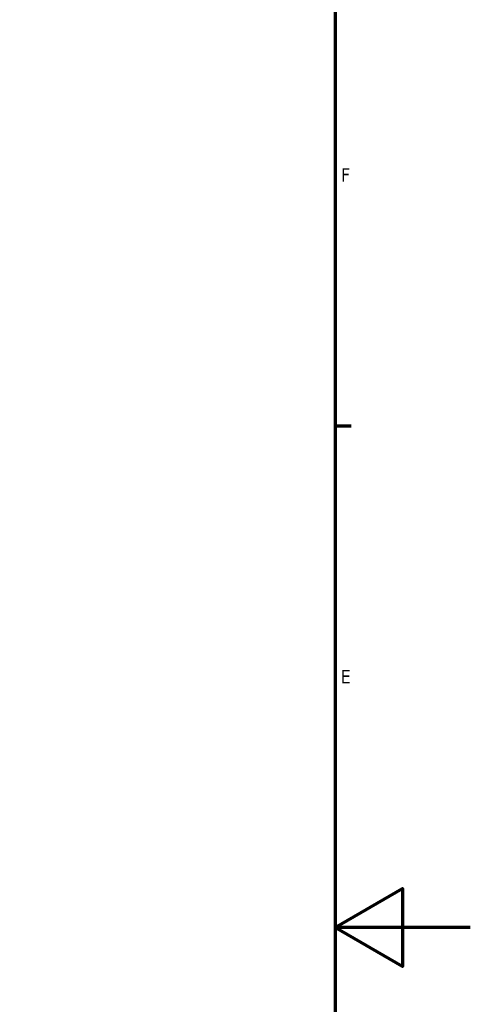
# Model space of a CAD drawing. Header units: millimetres. Extents: x 0 to 63075, y 0 to 44550.
# Tile 24 of 31: x 58078 to 63075, y 21422 to 32351. Entities that reach past the tile are written whole.
import ezdxf

# ---------------------------------------------------------------- set-up
doc = ezdxf.new("R2010")
doc.units = ezdxf.units.MM
doc.header["$LTSCALE"] = 75
doc.layers.add('Border (ISO)', color=7, linetype='Continuous', lineweight=70)
doc.styles.add('Label Text (ISO)', font='tahoma.ttf')

# ---------------------------------------------------------------- blocks, each defined once
blk = doc.blocks.new('Borders Default Border')
at = {"layer": 'Border (ISO)'}
blk.add_line((821, 371.25), (823.4, 371.25), dxfattribs=at)
at = {"layer": 'Border (ISO)', "flags": 128}
for points in [[(20, 20), (20, 574), (821, 574), (821, 20), (20, 20)], [(841, 297), (821, 297), (831, 302.77), (831, 291.23), (821, 297)]]:
    blk.add_lwpolyline(points, dxfattribs=at)
at = {"layer": 'Border (ISO)', "char_height": 2, "attachment_point": 7, "style": 'Label Text (ISO)'}
for s, insert in [('F', (821.88, 407.37)), ('E', (821.83, 333.12))]:
    blk.add_mtext(s, dxfattribs=dict(at, insert=insert))

msp = doc.modelspace()

# ---------------------------------------------------------------- block references
at = {"xscale": 75, "yscale": 75, "zscale": 75}
msp.add_blockref('Borders Default Border', (0, 0), dxfattribs=at)

doc.saveas('drawing.dxf')
